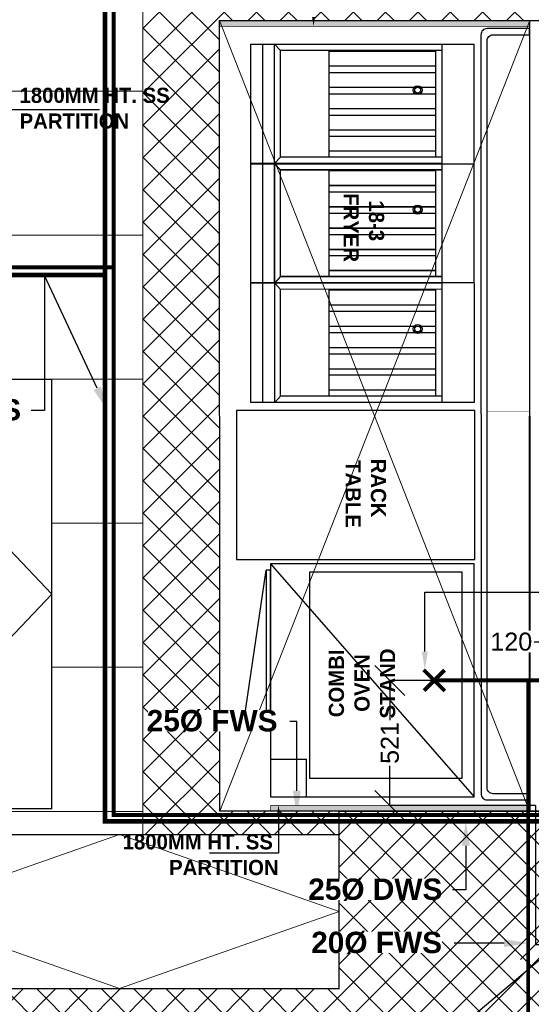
# Model space of a CAD drawing. Header units: millimetres. Extents: x -115221 to 194496, y -122556 to 375476.
# Tile 126 of 169: x 105246 to 107378, y 23469 to 27570. Entities that reach past the tile are written whole.
import ezdxf
from ezdxf import colors
from ezdxf.entities.mleader import LeaderData, LeaderLine
from ezdxf.math import Vec2, Vec3

# ---------------------------------------------------------------- set-up
doc = ezdxf.new("R2010")
doc.units = ezdxf.units.MM
doc.header["$PDMODE"] = 3
doc.header["$PDSIZE"] = -100
for name, color, linetype, lineweight in [('Ceiling', 6, 'Continuous', 13), ('DOM. WATER SUPPLY', 5, 'Continuous', 0), ('PLU - Filered Water supply', 6, 'Continuous', 0), ('WATER SUPPLY DIM', 7, 'Continuous', 0), ('WATER SUPPLY TEXT', 7, 'Continuous', 0), ('WATER SUPPLY TEXTS', 7, 'Continuous', 0)]:
    doc.layers.add(name, color=color, linetype=linetype, lineweight=lineweight)
for name, color, linetype in [('FUR R0', 8, 'Continuous'), ('WWDS CEILING', 8, 'Continuous'), ('WWDS FURNITURE LAYOUT', 8, 'Continuous')]:
    doc.layers.add(name, color=color, linetype=linetype)
doc.styles.add('har', font='GOTHICB.TTF')
doc.styles.get("Standard").update_dxf_attribs({"font": 'arial.ttf'})
doc.dimstyles.new('PLU DIM', dxfattribs={"dimtxt": 75, "dimasz": 125, "dimexe": 0.1, "dimexo": 0.1, "dimgap": 0.09, "dimtad": 0, "dimtoh": 1, "dimdec": 0, "dimzin": 0, "dimdsep": 46, "dimtxsty": 'Standard', "dimblk": 'OBLIQUE', "dimcen": 0.09, "dimclrd": 150, "dimclre": 150, "dimclrt": 1, "dimadec": 0, "dimazin": 0, "dimtfac": 1, "dimtdec": 0, "dimtofl": 0, "dimtmove": 1, "dimatfit": 3, "dimldrblk": 'OBLIQUE', "dimfxl": 1, "dimtfill": 1, "dimfrac": 1, "dimtolj": 1, "dimtzin": 0, "dimarcsym": 0})
pattern_1 = [(45, (-1707285.6, -2853039.39), (-67.351921, 67.351921), []), (135, (-1707285.6, -2853039.39), (-67.351921, -67.351921), [])]

# ---------------------------------------------------------------- blocks, each defined once
blk = doc.blocks.new('C-032')
at = {"layer": 'FUR R0'}
for p, q in [((0, -6), (40.25, -6)), ((0, -43.625), (0, -6)), ((40.25, -6), (40.25, -43.625)), ((0, -11.40625), (40.25, -11.40625)), ((1.0625, -11.40625), (1.0625, -38.625)), ((19.0625, -11.40625), (19.0625, -38.625)), ((20.125, -11.40625), (20.125, -43.625)), ((21.1875, -11.40625), (21.1875, -38.625)), ((39.1875, -11.40625), (39.1875, -38.625)), ((1.0625, -12.46875), (19.0625, -12.46875)), ((1.1625, -30.46875), (1.1625, -12.46875)), ((3.6625, -30.46875), (3.6625, -12.46875)), ((4.7625, -30.46875), (4.7625, -12.46875)), ((7.2625, -30.46875), (7.2625, -12.46875)), ((8.3625, -30.46875), (8.3625, -12.46875)), ((10.8625, -30.46875), (10.8625, -12.46875)), ((11.9625, -30.46875), (11.9625, -12.46875)), ((14.4625, -30.46875), (14.4625, -12.46875)), ((15.5625, -12.46875), (15.5625, -30.46875)), ((18.0625, -12.46875), (18.0625, -30.46875)), ((21.1875, -12.46875), (39.1875, -12.46875)), ((21.2875, -30.46875), (21.2875, -12.46875)), ((23.7875, -30.46875), (23.7875, -12.46875)), ((24.8875, -30.46875), (24.8875, -12.46875)), ((27.3875, -30.46875), (27.3875, -12.46875)), ((28.4875, -30.46875), (28.4875, -12.46875)), ((30.9875, -30.46875), (30.9875, -12.46875)), ((32.0875, -30.46875), (32.0875, -12.46875)), ((34.5875, -30.46875), (34.5875, -12.46875)), ((35.6875, -12.46875), (35.6875, -30.46875)), ((38.1875, -12.46875), (38.1875, -30.46875)), ((1.0625, -30.46875), (19.0625, -30.46875)), ((21.1875, -30.46875), (39.1875, -30.46875)), ((1.0625, -38.625), (0, -39.625)), ((40.25, -39.625), (0, -39.625)), ((19.0625, -38.625), (1.0625, -38.625)), ((19.0625, -38.625), (20.125, -39.625)), ((21.1875, -38.625), (20.125, -39.625)), ((39.1875, -38.625), (21.1875, -38.625)), ((39.1875, -38.625), (40.25, -39.625)), ((40.25, -41.625), (0, -41.625)), ((40.25, -43.625), (0, -43.625))]:
    blk.add_line(p, q, dxfattribs=at)
for centre, radius in [((7.75, -15.5), 0.75), ((27.875, -15.5), 0.75), ((7.75, -15.5), 0.5), ((27.875, -15.5), 0.5)]:
    blk.add_circle(centre, radius, dxfattribs=at)
blk = doc.blocks.new('combiovnn')
at = {"layer": 'FUR R0'}
for p, q in [((-1737139.27, -984280.9, 0), (-1737142.87, -984256.29, 0)), ((-1737149.5, -984293.6, 0), (-1737149.5, -984287.4, 0)), ((-1737143.61, -984287.4, 0), (-1737149.5, -984287.4, 0))]:
    blk.add_line(p, q, dxfattribs=at)
at = {"layer": 'FUR R0', "elevation": 0}
for points in [[(-1737177.07, -984293.6), (-1737177.07, -984255.27), (-1737143.61, -984255.27), (-1737143.61, -984293.6)], [(-1737143.61, -984282.12), (-1737143.61, -984256.29), (-1737142.87, -984256.29), (-1737142.87, -984282.12)]]:
    blk.add_lwpolyline(points, close=True, dxfattribs=at)
at = {"layer": 'FUR R0'}
blk.add_arc((-1737142.69, -984276.74, 0), 5.38, 268.0351, 309.4508, dxfattribs=at)
blk = doc.blocks.new('EWEDD')
at = {"layer": 'FUR R0'}
blk.add_lwpolyline([(30951.08, -7543.35), (30906.06, -7519.4), (30844.98, -7634.19), (30890, -7658.14)], close=True, dxfattribs=at)
at = {"layer": 'FUR R0', "elevation": 0}
blk.add_lwpolyline([(30872.37, -7601.89), (30883.88, -7580.25), (30918.51, -7598.68), (30907, -7620.31)], close=True, dxfattribs=at)
at = {"layer": 'FUR R0', "xscale": -0.9748464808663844, "yscale": 0.9748464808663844, "zscale": 0.9748464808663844, "rotation": 61.98320180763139}
for p in [(30907.14, -7524.4), (30897.91, -7541.75)]:
    blk.add_blockref('C-032', p, dxfattribs=at)
at = {"layer": 'FUR R0', "rotation": 331.9832018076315}
blk.add_blockref('combiovnn', (2026803.94, 45302.84, 0), dxfattribs=at)
blk = doc.blocks.new('affedf')
at = {"layer": 'FUR R0', "const_width": 0.025}
blk.add_lwpolyline([(99837.97, 23144.32), (99837.97, 23143.32), (99830.97, 23143.32, -0.414214), (99829.97, 23144.32), (99829.97, 23269.13, -0.414214), (99830.97, 23270.13), (99837.97, 23270.13), (99837.97, 23269.13), (99831.97, 23269.13, 0.414214), (99830.97, 23268.13), (99830.97, 23145.32, 0.414214), (99831.97, 23144.32)], format="xyb", close=True, dxfattribs=at)
at = {"layer": 'FUR R0'}
blk.add_lwpolyline([(99837.97, 23144.32), (99837.97, 23143.32), (99830.97, 23143.32, -0.414214), (99829.97, 23144.32), (99829.97, 23269.13, -0.414214), (99830.97, 23270.13), (99837.97, 23270.13), (99837.97, 23269.13), (99831.97, 23269.13, 0.414214), (99830.97, 23268.13), (99830.97, 23145.32, 0.414214), (99831.97, 23144.32), (99837.97, 23144.32), (99837.97, 23143.32)], format="xyb", dxfattribs=at)
at = {"layer": 'FUR R0', "const_width": 0.025}
blk.add_lwpolyline([(99830.97, 23206.28), (99837.97, 23206.28), (99837.97, 23207.18), (99830.97, 23207.18)], close=True, dxfattribs=at)
blk = doc.blocks.new('FUR R0')
at = {"layer": 'WWDS FURNITURE LAYOUT', "ltscale": 50}
h = blk.add_hatch(color=8, dxfattribs=at)
h.dxf.hatch_style = 1
h.paths.add_polyline_path([(-3109.7, -34.9), (-3109.7, -60.3), (-1817.7, -60.4), (-1817.7, -35.1)])
h = blk.add_hatch(color=8, dxfattribs=at)
h.dxf.hatch_style = 1
h.paths.add_polyline_path([(-1817.2, -3304.2), (-2896.6, -3304.2), (-2896.6, -3329.4), (-1817.2, -3329.4)])
at = {"layer": 'WWDS FURNITURE LAYOUT', "color": 8, "ltscale": 50, "const_width": 3}
for points in [[(-3109.7, -34.9), (-3109.7, -60.3), (-1817.7, -60.4), (-1817.7, -35.1)], [(-1817.2, -3304.2), (-2896.6, -3304.2), (-2896.6, -3329.4), (-1817.2, -3329.4)]]:
    blk.add_lwpolyline(points, close=True, dxfattribs=at)
at = {"layer": 'WWDS FURNITURE LAYOUT', "color": 8}
for points in [[(50, -3329.5), (-1817.5, -3329.5), (-1816.7, -35), (-1655.7, -35), (-1655.7, -3167.7), (50, -3167.7)], [(-3990.5, -406.3), (-3610.1, -406.3)]]:
    blk.add_lwpolyline(points, dxfattribs=at)
at = {"layer": 'WWDS FURNITURE LAYOUT', "color": 8, "ltscale": 0.01}
blk.add_lwpolyline([(-2733.3, -3193.4), (-2733.4, -2332), (-2100.1, -2331.9), (-2100, -3193.3)], close=True, dxfattribs=at)
at = {"layer": 'WWDS FURNITURE LAYOUT', "color": 8, "ltscale": 50}
blk.add_lwpolyline([(-2863.7, -3342.4), (-2863.7, -3504), (-3151.7, -3504)], dxfattribs=at)
blk.add_lwpolyline([(-1303.6, -4484.8), (-1838.6, -4936.2), (-2299.7, -4389.7), (-1764.6, -3938.3)], close=True, dxfattribs=at)
at = {"layer": 'WWDS FURNITURE LAYOUT', "color": 8}
blk.add_solid([(-2711.2, -21.2), (-2717.6, -59.2), (-2723.9, -21.2)], dxfattribs=at)
at = {"layer": 'WWDS FURNITURE LAYOUT', "color": 8, "ltscale": 50}
blk.add_solid([(-2870, -3342.4), (-2863.7, -3304.4), (-2857.3, -3342.4)], dxfattribs=at)
at = {"layer": 'WWDS FURNITURE LAYOUT', "color": 8, "linetype": 'ByBlock', "xscale": -25.33333333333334, "yscale": 25.33333333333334, "zscale": 25.33333333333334, "rotation": 331.9926673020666}
blk.add_blockref('EWEDD', (778894.1, -199515.5), dxfattribs=at)
at = {"layer": 'WWDS FURNITURE LAYOUT', "color": 8, "linetype": 'ByBlock', "extrusion": (0, 0, -1), "xscale": 25.33333333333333, "yscale": 25.33333333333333, "zscale": -25.33333333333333, "rotation": 179.9907330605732}
blk.add_blockref('affedf', (2531141.1, 585819.1, 0), dxfattribs=at)
at = {"layer": 'WWDS FURNITURE LAYOUT', "color": 8, "style": 'har'}
for s, height, rotation, p in [('1800MM HT. SS', 63.333, 0.008, (-3942.7, -378.9, 0)), ('PARTITION', 63.33, 0.008, (-3942.4, -486.1, 0)), ('FRYER', 63.33, 270.0099, (-2592.5, -754.8, 0)), ('18-3', 63.33, 270.0099, (-2487, -785, 0)), ('TABLE', 63.33, 270.0097, (-2584.6, -1866.6, 0)), ('RACK', 63.33, 270.0097, (-2479, -1860.9, 0)), ('COMBI', 63.33, 90.0097, (-2591, -2937.8, 0)), ('OVEN', 63.33, 90.0097, (-2484.3, -2914.9, 0)), ('STAND', 63.33, 90.0097, (-2377.7, -2942.9, 0)), ('1800MM HT. SS', 63.333, 0.008, (-3513.1, -3488.2, 0)), ('PARTITION', 63.33, 0.008, (-3319.6, -3595.3, 0))]:
    blk.add_text(s, height=height, rotation=rotation, dxfattribs=at).set_placement(p)
blk = doc.blocks.new('_Oblique')
at = {"color": 0, "linetype": 'ByBlock', "lineweight": -2}
blk.add_line((-0.5, -0.5), (0.5, 0.5), dxfattribs=at)
blk = doc.blocks.new('*D191')
at = {"layer": 'Defpoints', "color": 0, "transparency": 16777216}
for p in [(107395, 24297.1, 0), (108246.4, 23897.9), (107395, 23718.7)]:
    blk.add_point(p, dxfattribs=at)
at = {"layer": 'WATER SUPPLY DIM', "color": 150, "lineweight": -2, "transparency": 16777216}
for p, q in [((107395, 24297), (107395, 23718.6)), ((108246.4, 23897.8), (108246.4, 23718.6)), ((107395, 23718.7), (107744.9, 23718.7)), ((108246.4, 23718.7), (107896.4, 23718.7))]:
    blk.add_line(p, q, dxfattribs=at)
at = {"layer": 'WATER SUPPLY DIM', "color": 150, "lineweight": -2, "transparency": 16777216, "xscale": 125, "yscale": 125, "zscale": 125, "rotation": 180}
blk.add_blockref('_Oblique', (107395, 23718.7), dxfattribs=at)
at = {"layer": 'WATER SUPPLY DIM', "color": 150, "lineweight": -2, "transparency": 16777216, "xscale": 125, "yscale": 125, "zscale": 125}
blk.add_blockref('_Oblique', (108246.4, 23718.7), dxfattribs=at)
at = {"layer": 'WATER SUPPLY DIM', "color": 1, "transparency": 16777216, "insert": (107820.7, 23718.7), "char_height": 75, "attachment_point": 5, "bg_fill": 3, "box_fill_scale": 1.1, "bg_fill_color": 256, "bg_fill_true_color": 13158600, "bg_fill_transparency": 0}
blk.add_mtext('\\A1;851', dxfattribs=at)
blk = doc.blocks.new('*D193')
at = {"layer": 'Defpoints', "color": 0, "transparency": 16777216}
for p in [(107508.7, 24979.3), (107508.7, 24810.3), (107628.8, 24807.7)]:
    blk.add_point(p, dxfattribs=at)
at = {"layer": 'WATER SUPPLY DIM', "color": 150, "lineweight": -2, "transparency": 16777216}
for p, q in [((107373.6, 24979.3), (107508.7, 24979.3)), ((107508.7, 24810.4), (107508.7, 24979.4)), ((107628.8, 24979.3), (107508.7, 24979.3)), ((107628.8, 24807.8), (107628.8, 24979.4))]:
    blk.add_line(p, q, dxfattribs=at)
at = {"layer": 'WATER SUPPLY DIM', "color": 150, "lineweight": -2, "transparency": 16777216, "xscale": 125, "yscale": 125, "zscale": 125, "rotation": 180}
blk.add_blockref('_Oblique', (107508.7, 24979.3), dxfattribs=at)
at = {"layer": 'WATER SUPPLY DIM', "color": 150, "lineweight": -2, "transparency": 16777216, "xscale": 125, "yscale": 125, "zscale": 125}
blk.add_blockref('_Oblique', (107628.8, 24979.3), dxfattribs=at)
at = {"layer": 'WATER SUPPLY DIM', "color": 1, "transparency": 16777216, "insert": (107294.3, 24979.3), "char_height": 75, "attachment_point": 5, "bg_fill": 3, "box_fill_scale": 1.1, "bg_fill_color": 256, "bg_fill_true_color": 13158600, "bg_fill_transparency": 0}
blk.add_mtext('\\A1;120', dxfattribs=at)
blk = doc.blocks.new('*D201')
at = {"layer": 'Defpoints', "color": 0, "transparency": 16777216}
for p in [(106788.8, 24818.4), (106973.6, 24818.4), (107395, 24297.1)]:
    blk.add_point(p, dxfattribs=at)
at = {"layer": 'WATER SUPPLY DIM', "color": 150, "lineweight": -2, "transparency": 16777216}
for p, q in [((106973.5, 24818.4), (106788.7, 24818.4)), ((106788.8, 24818.4), (106788.8, 24633.4)), ((106788.8, 24297.1), (106788.8, 24482)), ((107394.9, 24297.1), (106788.7, 24297.1))]:
    blk.add_line(p, q, dxfattribs=at)
at = {"layer": 'WATER SUPPLY DIM', "color": 150, "lineweight": -2, "transparency": 16777216, "xscale": 125, "yscale": 125, "zscale": 125}
for p, rotation in [((106788.8, 24818.4), 90), ((106788.8, 24297.1), 270)]:
    blk.add_blockref('_Oblique', p, dxfattribs=dict(at, rotation=rotation))
at = {"layer": 'WATER SUPPLY DIM', "color": 1, "transparency": 16777216, "insert": (106788.8, 24557.7), "char_height": 75, "attachment_point": 5, "rotation": 90, "bg_fill": 3, "box_fill_scale": 1.1, "bg_fill_color": 256, "bg_fill_true_color": 13158600, "bg_fill_transparency": 0}
blk.add_mtext('\\A1;521', dxfattribs=at)
blk = doc.blocks.new('A$C2c19c177')
at = {"layer": 'Ceiling', "transparency": 33554687}
h = blk.add_hatch(dxfattribs=at)
h.set_pattern_fill('ANSI37', color=8, scale=30)
h.set_pattern_definition(pattern_1)
h.paths.add_polyline_path([(-1855.7, -2778.3), (-3629, -2778.2), (-3629, -6476.6), (-2811.3, -6476), (-2811.5, -6379.4), (-3308.9, -6379.4), (-3309.7, -3084.9), (-1855.7, -3085)])
h = blk.add_hatch(dxfattribs=at)
h.set_pattern_fill('ANSI37', color=8, scale=30)
h.set_pattern_definition(pattern_1)
h.paths.add_polyline_path([(-5757.4, -7518.1), (-5557.4, -7518.1), (-5557.4, -7717.3), (-5757.4, -7717.3)], flags=16)
h.paths.add_polyline_path([(-7393.6, -8339.7), (-7393.6, -7382.6), (-7375.6, -7382.6), (-7375.6, -6961.9), (-4640.9, -6961.9), (-4640.9, -7118.1), (-2811.5, -7118.1), (-2811.5, -6379.3), (-150, -6379.4), (-150, -6401.3), (-3187.9, -8950.4), (-3610, -8950.5), (-3610, -8339.7)])
at = {"layer": 'Ceiling', "color": 8, "linetype": 'Continuous', "transparency": 33554610}
for p, q in [((-3629, -3379.7), (-5262.8, -3379.7)), ((-3629, -3979.7), (-4228.6, -3979.7)), ((-3629, -4579.7), (-8876, -4579.7)), ((-3629, -5179.7), (-4008.9, -5179.7)), ((-3629, -5779.7), (-4008.9, -5779.7)), ((-3629, -6379.7), (-7374.2, -6379.7))]:
    blk.add_line(p, q, dxfattribs=at)
at = {"layer": 'Ceiling', "color": 8, "const_width": 5}
blk.add_lwpolyline([(-5400.9, -2006.5), (-3211.2, -2005.8), (-3211.2, -324.1), (-928.9, -324), (-928.9, -3823.9), (-146.6, -3823.9), (-153.3, -6217.6), (-1855.7, -6217.6), (-1855.7, -2778.3), (-3629, -2778.1), (-3629, -6476.6), (-4640.9, -6476.6)], dxfattribs=at)
at = {"layer": 'Ceiling', "color": 8, "transparency": 33554687}
for points, const_width in [([(-1855.7, -2778.3), (-3629, -2778.2), (-3629, -6476.6), (-2811.3, -6476.6), (-2811.5, -6379.4), (-3309.4, -6379.4), (-3309.7, -3084.9), (-1855.7, -3085)], 1), ([(-7393.6, -8339.7), (-7393.6, -7382.6), (-7375.6, -7382.6), (-7375.6, -6961.9), (-4640.9, -6961.9), (-4640.9, -7118.1), (-2811.5, -7118.1), (-2811.5, -6379.3), (-150, -6379.4), (-150, -6401.3), (-3187.9, -8950.4), (-3610, -8950.5), (-3610, -8339.7)], 5)]:
    blk.add_lwpolyline(points, close=True, dxfattribs=dict(at, const_width=const_width))
at = {"layer": 'Ceiling', "color": 8}
for points in [[(-3309.5, -3085.2), (-2017.5, -6379.4)], [(-3308.9, -6379.4), (-2016.7, -3085)], [(-4858.3, -4579.8), (-4008.9, -5474.4), (-4858.3, -6368.9)], [(-4640.9, -6797.4), (-3726.1, -6476.6), (-2811.5, -6797.4)], [(-4640.9, -6797.4), (-3726.1, -7118.1), (-2811.5, -6797.4)]]:
    blk.add_lwpolyline(points, dxfattribs=at)
at = {"layer": 'Ceiling', "color": 8, "const_width": 5}
blk.add_lwpolyline([(-5707.7, -6368.9), (-4008.9, -6368.9), (-4008.9, -4579.8), (-5707.7, -4579.8)], close=True, dxfattribs=at)
at = {"layer": 'Ceiling', "color": 8, "const_width": 5, "elevation": 0}
blk.add_lwpolyline([(-4640.9, -6476.6), (-2811.3, -6476.6), (-2811.3, -7118.1), (-4640.9, -7118.1)], close=True, dxfattribs=at)

msp = doc.modelspace()

# ---------------------------------------------------------------- linework, layer by layer
at = {"layer": 'DOM. WATER SUPPLY', "color": 5, "const_width": 18.5}
msp.add_lwpolyline([(105601.7, 26507.1), (105601.7, 28644.2), (106184.1, 28644.2), (106184.1, 29080.2)], dxfattribs=at)
at = {"layer": 'PLU - Filered Water supply', "const_width": 16.1}
for points in [[(102470.4, 26815), (102470.4, 26538.9), (105637.7, 26538.9), (105637.7, 28612.5), (106213.7, 28612.5), (106213.7, 29678.6)], [(107017.8, 24774.2), (106929.4, 24862.6)], [(107016.2, 24861), (106931, 24775.8)]]:
    msp.add_lwpolyline(points, dxfattribs=at)

# ---------------------------------------------------------------- block references
at = {"layer": 'WWDS CEILING'}
msp.add_blockref('A$C2c19c177', (109388.5, 30652.5), dxfattribs=at)
at = {"layer": 'WWDS FURNITURE LAYOUT'}
msp.add_blockref('FUR R0', (109188.4, 27602.5), dxfattribs=at)

# ---------------------------------------------------------------- next in the draw order: dimensions: what is measured, and where the dimension line sits
at = {"layer": 'WATER SUPPLY DIM'}
dim = msp.add_linear_dim(base=(107508.7, 24979.3), p1=(107628.8, 24807.7), p2=(107508.7, 24810.3), dimstyle='PLU DIM', dxfattribs=at)
dim.commit()
dim.dimension.update_dxf_attribs({"geometry": '*D193', "text_midpoint": (107294.3, 25104.3), "dimtype": 160})
dim = msp.add_linear_dim(base=(107395, 23718.7, 0), p1=(108246.4, 23897.9, 0), p2=(107395, 24297.1), angle=180, dimstyle='PLU DIM', dxfattribs=at)
dim.commit()
dim.dimension.update_dxf_attribs({"geometry": '*D191', "text_midpoint": (107820.7, 23718.7, 0)})

# ---------------------------------------------------------------- next in the draw order: linework, layer by layer
at = {"layer": 'PLU - Filered Water supply', "const_width": 16.1}
msp.add_lwpolyline([(106973.6, 24818.4), (107427.2, 24818.4)], dxfattribs=at)

# ---------------------------------------------------------------- next in the draw order: dimensions: what is measured, and where the dimension line sits
at = {"layer": 'WATER SUPPLY DIM'}
dim = msp.add_linear_dim(base=(106788.8, 24818.4), p1=(107395, 24297.1), p2=(106973.6, 24818.4), angle=90, dimstyle='PLU DIM', dxfattribs=at)
dim.commit()
dim.dimension.update_dxf_attribs({"geometry": '*D201', "text_midpoint": (106788.8, 24557.7)})

# ---------------------------------------------------------------- next in the draw order: linework, layer by layer
msp.add_line((106291.7, 25303.7), (107139.4, 24333))
at = {"layer": 'PLU - Filered Water supply', "const_width": 16.1}
for points in [[(107364.9, 24257.2), (107364.9, 24818.4)], [(107364.9, 24257.2), (107364.9, 22698.1), (106792.7, 22222)]]:
    msp.add_lwpolyline(points, dxfattribs=at)

# ---------------------------------------------------------------- next in the draw order: leaders
at = {"layer": 'WATER SUPPLY TEXT', "color": 5}
ml = msp.add_multileader_mtext('Standard', dxfattribs=at)
ml.set_content('\\pxtc1;{\\fArial|b1|i0|c0|p34;\\C6;20Ø FWS }', color=5)
ml.set_leader_properties(color=7)
ml.build(insert=Vec2(0, 0))
ml.multileader.update_dxf_attribs({"dogleg_length": 1.16, "arrow_head_size": 101.6})
ctx = ml.context
ctx.base_point, ctx.char_height, ctx.arrow_head_size, ctx.landing_gap_size, ctx.plane_origin, ctx.plane_x_axis, ctx.plane_y_axis = Vec3(106419.2, 23724.6), 88.9, 101.6, 50.8, Vec3(108867.4, 22315.7), Vec3(1, -0.000719), Vec3(0.000719, 1)
ctx.text_align_type = 2
notes = []
notes.append((ctx, [(1, (1, 1, 0), (107086.2, 23724.1), (-1, 0.000719), 29.4, [(0, [(107366.2, 23724)], 0, [])])]))
ctx.mtext.insert, ctx.mtext.text_direction, ctx.mtext.rotation, ctx.mtext.width, ctx.mtext.defined_height, ctx.mtext.alignment, ctx.mtext.flow_direction = Vec3(107006, 23771.1), Vec3(1, -0.000719), 6.282466, 539.565, 85.5, 3, 5
ctx.mtext.has_bg_fill, ctx.mtext.bg_color, ctx.mtext.bg_scale_factor, ctx.mtext.bg_transparency, ctx.mtext.use_window_bg_color = 1, -1073741824, 1, 0, 1
at = {"layer": 'WATER SUPPLY TEXTS', "color": 5, "lineweight": 0}
ml = msp.add_multileader_mtext('Standard', dxfattribs=at)
ml.set_content('\\A1;{\\fArial|b1|i0|c0|p34;\\C6;25Ø FWS \\P@650MM AFFL}', color=5)
ml.set_leader_properties(color=7)
ml.build(insert=Vec2(0, 0))
ml.multileader.update_dxf_attribs({"dogleg_length": 2.48, "arrow_head_size": 76.2})
ctx = ml.context
ctx.base_point, ctx.char_height, ctx.arrow_head_size, ctx.landing_gap_size, ctx.plane_origin = Vec3(109498.4, 25186.4, 900.6), 76.2, 76.2, 2.29, Vec3(109138.1, 24552.5, 900.6)
notes.append((ctx, [(0, (1, 1, 0), (106933.9, 25186.4, 900.6), (1, 0), 2564.5, [(0, [(106934.3, 24862.3, 900.6)], 0, [])])]))
ctx.mtext.insert, ctx.mtext.width, ctx.mtext.defined_height, ctx.mtext.flow_direction = Vec3(109500.7, 25235.7, 900.6), 757.824, 91.6, 5
ctx.mtext.has_bg_fill, ctx.mtext.bg_color, ctx.mtext.bg_scale_factor, ctx.mtext.bg_transparency, ctx.mtext.use_window_bg_color = 1, -1073741824, 1, 0, 1
for ctx, leaders in notes:
    for number, flags, end, landing, length, lines in leaders:
        leader = LeaderData()
        leader.index, (leader.has_last_leader_line, leader.has_dogleg_vector, leader.attachment_direction) = number, flags
        leader.last_leader_point, leader.dogleg_vector, leader.dogleg_length = Vec3(end), Vec3(landing), length
        for number, points, colour, breaks in lines:
            line = LeaderLine()
            line.index, line.vertices, line.color, line.breaks = number, Vec3.list(points), colors.encode_raw_color(colour), breaks
            leader.lines.append(line)
        ctx.leaders.append(leader)

# ---------------------------------------------------------------- next in the draw order: linework, layer by layer
at = {"layer": 'DOM. WATER SUPPLY', "color": 5, "const_width": 18.5}
msp.add_lwpolyline([(102376.5, 26507.1), (105601.7, 26507.1), (105601.7, 24231), (109216.2, 24231), (109216.2, 25828.6)], dxfattribs=at)
at = {"layer": 'PLU - Filered Water supply', "const_width": 16.1}
msp.add_lwpolyline([(105637.7, 26538.9), (105637.7, 24257.2), (108246.4, 24257.2)], dxfattribs=at)

# ---------------------------------------------------------------- next in the draw order: leaders
at = {"layer": 'WATER SUPPLY TEXT', "color": 5}
ml = msp.add_multileader_mtext('Standard', dxfattribs=at)
ml.set_content('{\\fArial|b1|i0|c0|p34;25Ø DWS}', color=5)
ml.set_leader_properties(color=7)
ml.build(insert=Vec2(0, 0))
ml.multileader.update_dxf_attribs({"dogleg_length": 0.36, "arrow_head_size": 101.6})
ctx = ml.context
ctx.base_point, ctx.char_height, ctx.arrow_head_size, ctx.landing_gap_size, ctx.plane_origin = Vec3(104642.5, 25942.9, -0.1), 88.9, 101.6, 50.8, Vec3(108188.6, 27132.2, -0.1)
notes = []
notes.append((ctx, [(0, (1, 1, 0), (105350.2, 25942.9, -0.1), (-1, 0), 56.3, [(1, [(105612.2, 25942.9, -0.1), (105350.2, 26505.4, -0.1)], 0, [])])]))
ctx.mtext.insert, ctx.mtext.width, ctx.mtext.defined_height, ctx.mtext.flow_direction = Vec3(104693.3, 25989.9, -0.1), 553.391, 101.4, 5
ctx.mtext.has_bg_fill, ctx.mtext.bg_color, ctx.mtext.bg_scale_factor, ctx.mtext.bg_transparency, ctx.mtext.use_window_bg_color = 1, -1073741824, 1, 0, 1
ml = msp.add_multileader_mtext('Standard', dxfattribs=at)
ml.set_content('\\pxtc1;{\\fArial|b1|i0|c0|p34;\\C6;25Ø FWS }', color=5)
ml.set_leader_properties(color=7)
ml.build(insert=Vec2(0, 0))
ml.multileader.update_dxf_attribs({"dogleg_length": 1.16, "arrow_head_size": 101.6})
ctx = ml.context
ctx.base_point, ctx.char_height, ctx.arrow_head_size, ctx.landing_gap_size, ctx.plane_origin, ctx.plane_x_axis, ctx.plane_y_axis = Vec3(105733.8, 24648.2), 88.9, 101.6, 50.8, Vec3(108181.9, 23239.3), Vec3(1, -0.000719), Vec3(0.000719, 1)
ctx.text_align_type = 2
notes.append((ctx, [(1, (1, 1, 0), (106400.8, 24647.7), (-1, 0.000719), 29.4, [(0, [(106401.3, 24257.2)], 0, [])])]))
ctx.mtext.insert, ctx.mtext.text_direction, ctx.mtext.rotation, ctx.mtext.width, ctx.mtext.defined_height, ctx.mtext.alignment, ctx.mtext.flow_direction = Vec3(106320.6, 24694.7), Vec3(1, -0.000719), 6.282466, 539.565, 85.5, 3, 5
ctx.mtext.has_bg_fill, ctx.mtext.bg_color, ctx.mtext.bg_scale_factor, ctx.mtext.bg_transparency, ctx.mtext.use_window_bg_color = 1, -1073741824, 1, 0, 1
ml = msp.add_multileader_mtext('Standard', dxfattribs=at)
ml.set_content('{\\fArial|b1|i0|c0|p34;25Ø DWS}', color=5)
ml.set_leader_properties(color=7)
ml.build(insert=Vec2(0, 0))
ml.multileader.update_dxf_attribs({"dogleg_length": 0.36, "arrow_head_size": 101.6})
ctx = ml.context
ctx.base_point, ctx.char_height, ctx.arrow_head_size, ctx.landing_gap_size, ctx.plane_origin = Vec3(106397.6, 23946.1, -0.1), 88.9, 101.6, 50.8, Vec3(109943.6, 25135.3, -0.1)
notes.append((ctx, [(0, (1, 1, 0), (107105.3, 23946.1, -0.1), (-1, 0), 56.3, [(0, [(107105.4, 24231.4, -0.1)], 0, [])])]))
ctx.mtext.insert, ctx.mtext.width, ctx.mtext.defined_height, ctx.mtext.flow_direction = Vec3(106448.4, 23993, -0.1), 553.391, 101.4, 5
ctx.mtext.has_bg_fill, ctx.mtext.bg_color, ctx.mtext.bg_scale_factor, ctx.mtext.bg_transparency, ctx.mtext.use_window_bg_color = 1, -1073741824, 1, 0, 1
for ctx, leaders in notes:
    for number, flags, end, landing, length, lines in leaders:
        leader = LeaderData()
        leader.index, (leader.has_last_leader_line, leader.has_dogleg_vector, leader.attachment_direction) = number, flags
        leader.last_leader_point, leader.dogleg_vector, leader.dogleg_length = Vec3(end), Vec3(landing), length
        for number, points, colour, breaks in lines:
            line = LeaderLine()
            line.index, line.vertices, line.color, line.breaks = number, Vec3.list(points), colors.encode_raw_color(colour), breaks
            leader.lines.append(line)
        ctx.leaders.append(leader)

doc.saveas('drawing.dxf')
